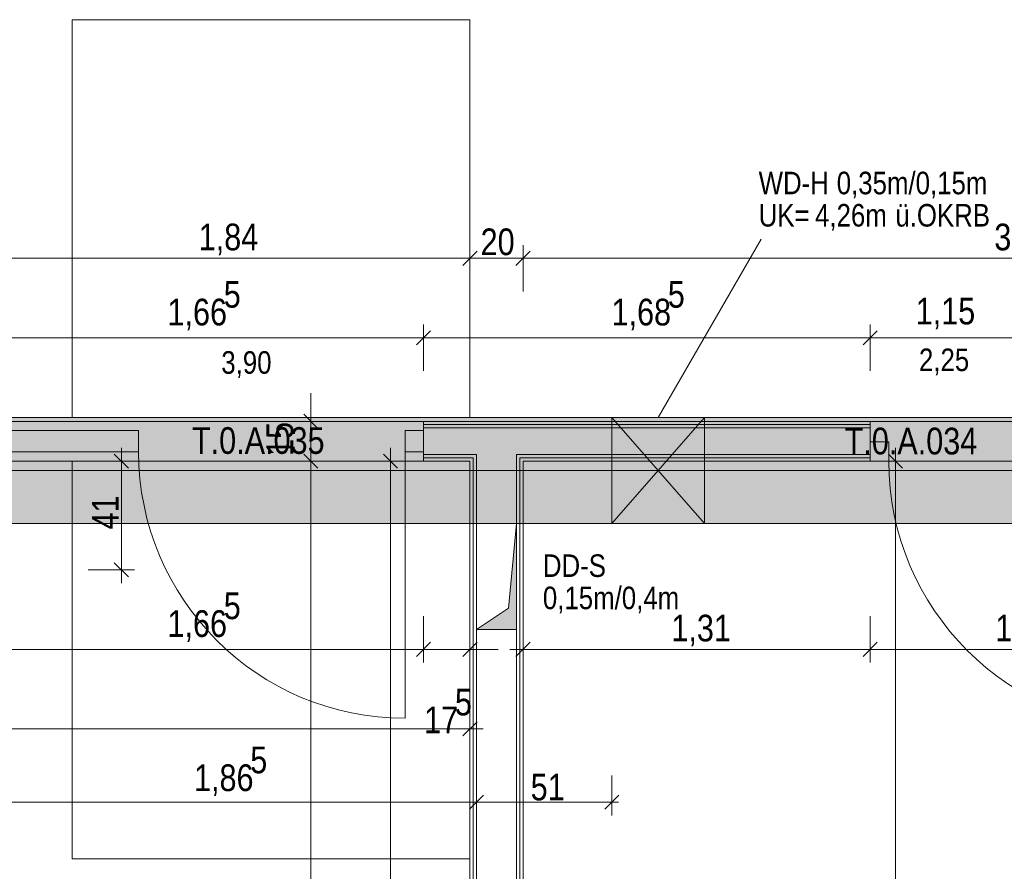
# Model space of a CAD drawing. Extents: x -620 to 300, y 62 to 1162.
# Tile 23 of 93: x -284 to -210, y 354 to 419. Entities that reach past the tile are written whole.
import ezdxf
from ezdxf.lldxf.tags import DXFTag

# ---------------------------------------------------------------- set-up
doc = ezdxf.new("R2010")
doc.units = 0
doc.layers.get('0').update_dxf_attribs({"lineweight": 13})
for name, color, linetype, lineweight, true_color in [('--Bem innen', 9, 'Continuous', 13, 0x808080), ('00 -Bauelemente -Dämmung innen', 7, 'Continuous', 9, 0xff7fe6), ('00 -Bauelemente -Gipskarton', 7, 'Continuous', 9, 0xff7fe6), ('30 -34 Innenwände- 11 Durchbruch', 4, 'Continuous', 9, 0x00ffff), ('30 -34 Innenwände- 2 nichttragend', 7, 'Continuous', 18, 0xff7fe6), ('30 -34 Innenwände- 4 Türen_Fenster', 7, 'Continuous', 15, 0x9955ff), ('30 -35 Decken- 1 Konstruktion-Träger- Stahlbeton', 7, 'Continuous', 13, 0x33aa00), ('30 -35 Decken- 11 Durchbruch', 5, 'Continuous', 15, 0x0000ff), ('70 -72 Beschriftung- 8 barrierefrei', 7, 'fein_strichliert-A06G94JU8I', 9, 0x888888), ('70 -76 Bemaßung- 2 Allgemein', 9, 'Continuous', 5, 0x808080), ('iwb_Schraffur_Unterzug', 7, 'Continuous', 5, 0xffffcc)]:
    doc.layers.add(name, color=color, linetype=linetype, lineweight=lineweight, true_color=true_color)
doc.layers.add('70 -71 Achsen- 1 Gebäudeachsen', color=7, linetype='STRICHPUNKT2-A06G94JT8I', lineweight=18)
doc.layers.add('Keine', color=7, linetype='Continuous', lineweight=9)
doc.styles.get("Standard").update_dxf_attribs({"font": 'ARIALN.TTF'})
tags = doc.linetypes.add('fein_strichliert-A06G94JU8I', pattern=[4, 1, -2, 1]).pattern_tags.tags
tags[8:9] = [DXFTag(74, 4), DXFTag(75, 0), DXFTag(340, '0'), DXFTag(46, 0.0), DXFTag(50, 0.0), DXFTag(44, 0.0), DXFTag(45, 0.0)]
tags[6:7] = [DXFTag(74, 4), DXFTag(75, 0), DXFTag(340, '0'), DXFTag(46, 0.0), DXFTag(50, 0.0), DXFTag(44, 0.0), DXFTag(45, 0.0)]
tags[4:5] = [DXFTag(74, 4), DXFTag(75, 0), DXFTag(340, '0'), DXFTag(46, 0.0), DXFTag(50, 0.0), DXFTag(44, 0.0), DXFTag(45, 0.0)]
tags = doc.linetypes.add('STRICHPUNKT2-A06G94JT8I', pattern=[12.7, 6.35, -3.175, 0, -3.175]).pattern_tags.tags
tags[10:11] = [DXFTag(74, 4), DXFTag(75, 0), DXFTag(340, '0'), DXFTag(46, 0.0), DXFTag(50, 0.0), DXFTag(44, 0.0), DXFTag(45, 0.0)]
tags[8:9] = [DXFTag(74, 4), DXFTag(75, 0), DXFTag(340, '0'), DXFTag(46, 0.0), DXFTag(50, 0.0), DXFTag(44, 0.0), DXFTag(45, 0.0)]
tags[6:7] = [DXFTag(74, 4), DXFTag(75, 0), DXFTag(340, '0'), DXFTag(46, 0.0), DXFTag(50, 0.0), DXFTag(44, 0.0), DXFTag(45, 0.0)]
tags[4:5] = [DXFTag(74, 4), DXFTag(75, 0), DXFTag(340, '0'), DXFTag(46, 0.0), DXFTag(50, 0.0), DXFTag(44, 0.0), DXFTag(45, 0.0)]

# ---------------------------------------------------------------- blocks, each defined once
blk = doc.blocks.new('Referenz-A06G94JV8I')
at = {"layer": '00 -Bauelemente -Dämmung innen', "color": 0, "linetype": 'Continuous', "lineweight": -2, "ltscale": 0.13}
for p, q in [((-220.177, 387.814), (-253.877, 387.814)), ((-249.877, 385.814), (-253.877, 385.814)), ((-249.877, 265.814), (-249.877, 385.814)), ((-220.177, 385.814), (-246.877, 385.814)), ((-246.877, 268.814), (-246.877, 385.814))]:
    blk.add_line(p, q, dxfattribs=at)
at = {"layer": '00 -Bauelemente -Gipskarton', "color": 0, "linetype": 'Continuous', "lineweight": -2, "ltscale": 0.13}
for p, q in [((-220.177, 388.314), (-253.877, 388.314)), ((-220.177, 388.064), (-253.877, 388.064)), ((-220.177, 387.814), (-253.877, 387.814)), ((-249.877, 385.814), (-253.877, 385.814)), ((-250.127, 385.564), (-253.877, 385.564)), ((-250.127, 265.564), (-250.127, 385.564)), ((-249.877, 265.814), (-249.877, 385.814)), ((-220.177, 385.814), (-246.877, 385.814)), ((-246.877, 268.814), (-246.877, 385.814)), ((-220.177, 385.564), (-246.627, 385.564)), ((-246.627, 269.064), (-246.627, 385.564)), ((-250.377, 385.314), (-253.877, 385.314)), ((-250.377, 265.314), (-250.377, 385.314)), ((-220.177, 385.314), (-246.377, 385.314)), ((-246.377, 269.314), (-246.377, 385.314))]:
    blk.add_line(p, q, dxfattribs=at)
at = {"layer": '30 -34 Innenwände- 11 Durchbruch', "color": 0, "linetype": 'Continuous', "lineweight": -2, "ltscale": 0.13}
for p, q in [((-236.177, 388.616), (-228.41, 402.068)), ((-239.677, 388.616), (-232.677, 388.616)), ((-232.677, 388.616), (-239.677, 380.616)), ((-232.677, 380.616), (-239.677, 388.616)), ((-239.677, 380.616), (-239.677, 388.616)), ((-239.677, 388.616), (-232.677, 380.616)), ((-232.677, 388.616), (-239.677, 380.616)), ((-232.677, 380.616), (-232.677, 388.616)), ((-239.677, 380.616), (-232.677, 380.616))]:
    blk.add_line(p, q, dxfattribs=at)
at = {"layer": '30 -34 Innenwände- 11 Durchbruch', "color": 0, "lineweight": -2}
for points in [[(-239.677, 380.616), (-239.677, 388.616), (-236.177, 384.616)], [(-232.677, 380.616), (-236.177, 384.616), (-232.677, 388.616)]]:
    blk.add_solid(points, dxfattribs=at)
at = {"layer": '30 -34 Innenwände- 2 nichttragend', "color": 0, "linetype": 'Continuous', "lineweight": -2, "ltscale": 0.13}
for p, q in [((-220.177, 388.314), (-253.877, 388.314)), ((-253.877, 388.314), (-253.877, 385.564)), ((-253.877, 388.314), (-253.877, 388.064)), ((-253.877, 388.064), (-253.877, 387.814)), ((-253.877, 387.814), (-253.877, 385.814)), ((-220.177, 388.314), (-220.177, 385.564)), ((-220.177, 388.314), (-220.177, 388.064)), ((-220.177, 388.064), (-220.177, 387.814)), ((-220.177, 387.814), (-220.177, 385.814)), ((-253.877, 385.814), (-253.877, 385.564)), ((-253.877, 385.564), (-253.877, 385.314)), ((-253.877, 385.564), (-253.877, 385.314)), ((-220.177, 385.814), (-220.177, 385.564)), ((-220.177, 385.564), (-220.177, 385.314)), ((-220.177, 385.564), (-220.177, 385.314)), ((-250.377, 385.314), (-253.877, 385.314)), ((-250.377, 265.314), (-250.377, 385.314)), ((-246.377, 269.314), (-246.377, 385.314)), ((-220.177, 385.314), (-246.377, 385.314))]:
    blk.add_line(p, q, dxfattribs=at)
at = {"layer": '30 -34 Innenwände- 4 Türen_Fenster', "color": 0, "linetype": 'fein_strichliert-A06G94JU8I', "lineweight": -2, "ltscale": 0.13}
for p, q in [((-253.877, 388.314), (-287.177, 388.314)), ((-197.177, 388.314), (-220.177, 388.314)), ((-255.277, 386.014), (-255.277, 365.914)), ((-253.877, 385.314), (-287.177, 385.314)), ((-197.177, 385.314), (-220.177, 385.314))]:
    blk.add_line(p, q, dxfattribs=at)
at = {"layer": '30 -34 Innenwände- 4 Türen_Fenster', "color": 0, "linetype": 'Continuous', "lineweight": -2, "ltscale": 0.13}
for p, q in [((-287.177, 387.614), (-275.377, 387.614)), ((-275.377, 387.614), (-275.377, 386.014)), ((-255.277, 386.014), (-255.277, 387.614)), ((-255.277, 387.614), (-253.877, 387.614)), ((-253.877, 387.614), (-253.877, 386.014)), ((-220.177, 385.314), (-220.177, 386.774)), ((-220.177, 386.774), (-218.777, 386.774)), ((-218.777, 386.774), (-218.777, 385.314)), ((-275.377, 386.014), (-287.177, 386.014)), ((-253.877, 386.014), (-255.277, 386.014)), ((-218.777, 385.314), (-220.177, 385.314))]:
    blk.add_line(p, q, dxfattribs=at)
at = {"layer": '30 -34 Innenwände- 4 Türen_Fenster', "color": 0, "linetype": 'fein_strichliert-A06G94JU8I', "lineweight": -2, "ltscale": 0.13}
for centre, major_axis in [((-255.277, 386.014), (-20.1, 0)), ((-198.577, 385.314), (-20.2, 0))]:
    blk.add_ellipse(centre, major_axis=major_axis, ratio=1, start_param=0, end_param=1.570796, dxfattribs=at)
at = {"layer": '30 -35 Decken- 1 Konstruktion-Träger- Stahlbeton', "color": 0, "linetype": 'fein_strichliert-A06G94JU8I', "lineweight": -2, "ltscale": 0.13}
for p, q in [((-452.177, 388.614), (34.823, 388.614)), ((-452.177, 380.614), (34.823, 380.614))]:
    blk.add_line(p, q, dxfattribs=at)
at = {"layer": '30 -35 Decken- 11 Durchbruch', "color": 0, "linetype": 'Continuous', "lineweight": -2, "ltscale": 0.13}
for p, q in [((-249.877, 372.614), (-249.877, 380.614)), ((-249.877, 380.614), (-246.877, 380.614)), ((-246.877, 380.614), (-247.477, 374.214)), ((-246.877, 372.614), (-246.877, 380.614)), ((-247.477, 374.214), (-249.877, 372.614)), ((-249.877, 372.614), (-246.877, 372.614))]:
    blk.add_line(p, q, dxfattribs=at)
at = {"layer": '30 -35 Decken- 11 Durchbruch', "color": 0, "lineweight": -2}
for points in [[(-246.877, 372.614), (-247.477, 374.214), (-246.877, 380.614)], [(-247.477, 372.614), (-249.877, 372.614), (-247.477, 374.214)], [(-247.477, 372.614), (-247.477, 374.214), (-246.877, 372.614)]]:
    blk.add_solid(points, dxfattribs=at)
at = {"layer": '70 -71 Achsen- 1 Gebäudeachsen', "color": 0, "linetype": 'STRICHPUNKT2-A06G94JT8I', "lineweight": -2, "ltscale": 0.13}
blk.add_line((-539.606, 384.614), (75.163, 384.614), dxfattribs=at)
at = {"layer": '70 -72 Beschriftung- 8 barrierefrei', "color": 0, "linetype": 'fein_strichliert-A06G94JU8I', "lineweight": -2, "ltscale": 0.13}
for p, q in [((-280.377, 388.614), (-280.377, 418.614)), ((-280.377, 418.614), (-250.377, 418.614)), ((-250.377, 418.614), (-250.377, 388.614)), ((-250.377, 388.614), (-280.377, 388.614)), ((-280.377, 355.314), (-280.377, 385.314)), ((-280.377, 385.314), (-250.377, 385.314)), ((-250.377, 385.314), (-250.377, 355.314)), ((-250.377, 355.314), (-280.377, 355.314))]:
    blk.add_line(p, q, dxfattribs=at)
at = {"layer": '70 -76 Bemaßung- 2 Allgemein', "color": 0, "linetype": 'Continuous', "lineweight": -2, "ltscale": 0.13}
for p, q in [((-249.847, 401.144), (-250.908, 400.083)), ((-250.908, 400.083), (-249.847, 401.144)), ((-250.377, 398.114), (-250.377, 401.614)), ((-250.377, 398.114), (-250.377, 401.614)), ((-246.908, 400.083), (-245.847, 401.144)), ((-245.847, 401.144), (-246.908, 400.083)), ((-246.377, 398.114), (-246.377, 401.614)), ((-246.377, 398.114), (-246.377, 401.614)), ((-251.438, 400.614), (-286.117, 400.614)), ((-249.377, 400.614), (-251.438, 400.614)), ((-251.377, 400.614), (-249.317, 400.614)), ((-247.438, 400.614), (-249.317, 400.614)), ((-245.377, 400.614), (-247.438, 400.614)), ((-247.377, 400.614), (-245.317, 400.614)), ((-172.038, 400.614), (-245.317, 400.614)), ((-253.877, 392.114), (-253.877, 395.614)), ((-253.877, 392.114), (-253.877, 395.614)), ((-220.177, 392.114), (-220.177, 395.614)), ((-220.177, 392.114), (-220.177, 395.614)), ((-254.938, 394.614), (-286.117, 394.614)), ((-252.877, 394.614), (-254.938, 394.614)), ((-254.877, 394.614), (-252.817, 394.614)), ((-253.347, 395.144), (-254.408, 394.083)), ((-254.408, 394.083), (-253.347, 395.144)), ((-221.238, 394.614), (-252.817, 394.614)), ((-219.177, 394.614), (-221.238, 394.614)), ((-221.177, 394.614), (-219.117, 394.614)), ((-220.708, 394.083), (-219.647, 395.144)), ((-219.647, 395.144), (-220.708, 394.083)), ((-198.238, 394.614), (-219.117, 394.614)), ((-262.377, 389.374), (-262.377, 390.434)), ((-262.377, 387.314), (-262.377, 389.374)), ((-261.847, 387.783), (-262.908, 388.844)), ((-259.877, 388.314), (-263.377, 388.314)), ((-262.377, 385.314), (-262.377, 388.314)), ((-276.677, 386.314), (-276.677, 384.253)), ((-262.377, 386.314), (-262.377, 384.253)), ((-262.377, 386.314), (-262.377, 384.253)), ((-256.377, 386.314), (-256.377, 384.253)), ((-218.277, 386.314), (-218.277, 384.253)), ((-277.208, 385.844), (-276.147, 384.783)), ((-262.908, 385.844), (-261.847, 384.783)), ((-262.908, 385.844), (-261.847, 384.783)), ((-256.908, 385.844), (-255.847, 384.783)), ((-218.808, 385.844), (-217.747, 384.783)), ((-279.177, 385.314), (-275.677, 385.314)), ((-259.877, 385.314), (-263.377, 385.314)), ((-259.877, 385.314), (-263.377, 385.314)), ((-253.877, 385.314), (-257.377, 385.314)), ((-220.777, 385.314), (-217.277, 385.314)), ((-276.677, 384.253), (-276.677, 378.174)), ((-262.377, 270.374), (-262.377, 384.253)), ((-262.377, 384.253), (-262.377, 383.193)), ((-256.377, 266.374), (-256.377, 384.253)), ((-218.277, 270.374), (-218.277, 384.253)), ((-276.677, 376.114), (-276.677, 378.174)), ((-276.147, 376.583), (-277.208, 377.644)), ((-279.177, 377.114), (-275.677, 377.114)), ((-253.877, 373.614), (-253.877, 370.114)), ((-253.877, 373.614), (-253.877, 370.114)), ((-250.377, 373.614), (-250.377, 370.114)), ((-246.377, 373.614), (-246.377, 370.114)), ((-220.177, 373.614), (-220.177, 370.114)), ((-220.177, 373.614), (-220.177, 370.114)), ((-253.347, 371.644), (-254.408, 370.583)), ((-253.347, 371.644), (-254.408, 370.583)), ((-250.908, 370.583), (-249.847, 371.644)), ((-246.908, 370.583), (-245.847, 371.644)), ((-219.647, 371.644), (-220.708, 370.583)), ((-220.708, 370.583), (-219.647, 371.644)), ((-254.938, 371.114), (-286.117, 371.114)), ((-254.938, 371.114), (-255.998, 371.114)), ((-252.877, 371.114), (-254.938, 371.114)), ((-252.877, 371.114), (-254.938, 371.114)), ((-250.377, 371.114), (-253.877, 371.114)), ((-251.377, 371.114), (-249.317, 371.114)), ((-249.317, 371.114), (-248.257, 371.114)), ((-247.377, 371.114), (-245.317, 371.114)), ((-221.238, 371.114), (-245.317, 371.114)), ((-219.177, 371.114), (-221.238, 371.114)), ((-221.177, 371.114), (-219.117, 371.114)), ((-198.238, 371.114), (-219.117, 371.114)), ((-250.377, 367.614), (-250.377, 364.114)), ((-249.847, 365.644), (-250.908, 364.583)), ((-251.438, 365.114), (-452.617, 365.114)), ((-249.377, 365.114), (-251.438, 365.114)), ((-249.877, 361.587), (-249.877, 358.587)), ((-249.877, 361.587), (-249.877, 358.587)), ((-239.677, 361.587), (-239.677, 358.587)), ((-250.938, 359.587), (-286.117, 359.587)), ((-249.377, 359.587), (-250.938, 359.587)), ((-250.408, 359.056), (-249.347, 360.117)), ((-249.347, 360.117), (-250.408, 359.056)), ((-250.377, 359.587), (-248.817, 359.587)), ((-240.738, 359.587), (-248.817, 359.587)), ((-239.177, 359.587), (-240.738, 359.587)), ((-239.147, 360.117), (-240.208, 359.056))]:
    blk.add_line(p, q, dxfattribs=at)
at = {"layer": '--Bem innen', "color": 0, "linetype": 'Continuous', "lineweight": -2, "ltscale": 0.13, "char_height": 1.7, "attachment_point": 1}
for s, insert in [('{\\fArial Narrow;2,25}', (-216.505, 393.807)), ('{\\fArial Narrow;3,90}', (-269.138, 393.607))]:
    blk.add_mtext(s, dxfattribs=dict(at, insert=insert))
at = {"layer": '30 -34 Innenwände- 11 Durchbruch', "color": 0, "linetype": 'Continuous', "lineweight": -2, "ltscale": 0.13, "char_height": 1.7, "attachment_point": 1}
for s, insert in [('{\\fArial Narrow;WD-H}', (-228.598, 407.144)), ('{\\fArial Narrow;0,35m/0,15m}', (-222.71, 407.144)), ('{\\fArial Narrow;UK=}', (-228.598, 404.709)), ('{\\fArial Narrow;4,26m}', (-224.345, 404.709)), ('{\\fArial Narrow;ü.OKRB}', (-218.288, 404.709))]:
    blk.add_mtext(s, dxfattribs=dict(at, insert=insert))
at = {"layer": '30 -35 Decken- 11 Durchbruch', "color": 0, "linetype": 'Continuous', "lineweight": -2, "ltscale": 0.13, "char_height": 1.7, "attachment_point": 1}
for s, insert in [('{\\fArial Narrow;DD-S}', (-244.877, 378.278)), ('{\\fArial Narrow;0,15m/0,4m}', (-244.877, 375.843))]:
    blk.add_mtext(s, dxfattribs=dict(at, insert=insert))
at = {"layer": '30 -35 Decken- 11 Durchbruch', "color": 0, "linetype": 'ByBlock', "lineweight": -2, "ltscale": 0.13, "insert": (-249.877, 372.617), "char_height": 0.0036, "attachment_point": 1}
for s in ['{\\fArial Narrow;prm1_value}', '{\\fArial Narrow;prm7_value}', '{\\fArial Narrow;prm5_value}', '{\\fArial Narrow;prm3_value}', '{\\fArial Narrow;prm0_value}', '{\\fArial Narrow;prm4_value}', '{\\fArial Narrow;prm6_value}', '{\\fArial Narrow;prm2_value}', '{\\fArial Narrow;prm6_name}', '{\\fArial Narrow;prm7_type}', '{\\fArial Narrow;prm2_type}', '{\\fArial Narrow;prm4_type}', '{\\fArial Narrow;prm7_name}', '{\\fArial Narrow;prm1_type}', '{\\fArial Narrow;prm3_type}', '{\\fArial Narrow;instanceID}', '{\\fArial Narrow;prm0_type}', '{\\fArial Narrow;prm2_name}', '{\\fArial Narrow;prm4_name}', '{\\fArial Narrow;IFC_UUID}', '{\\fArial Narrow;prm5_name}', '{\\fArial Narrow;prm5_type}', '{\\fArial Narrow;prm0_name}', '{\\fArial Narrow;prm3_name}', '{\\fArial Narrow;prm6_type}', '{\\fArial Narrow;prm1_name}']:
    blk.add_mtext(s, dxfattribs=at)
at = {"layer": '70 -76 Bemaßung- 2 Allgemein', "color": 0, "linetype": 'Continuous', "lineweight": -2, "ltscale": 0.13, "char_height": 2.01377, "attachment_point": 1}
for s, insert in [('{\\fArial Narrow;1,84}', (-270.841, 403.229)), ('{\\fArial Narrow;20}', (-249.574, 402.865)), ('{\\fArial Narrow;3,77}', (-210.822, 403.229)), ('{\\fArial Narrow;5}', (-268.952, 398.906)), ('{\\fArial Narrow;5}', (-235.452, 398.906)), ('{\\fArial Narrow;1,66}', (-273.197, 397.564)), ('{\\fArial Narrow;1,68}', (-239.697, 397.564)), ('{\\fArial Narrow;1,15}', (-216.751, 397.639)), ('{\\fArial Narrow;5}', (-268.952, 375.406)), ('{\\fArial Narrow;1,66}', (-273.197, 374.064)), ('{\\fArial Narrow;1,31}', (-235.184, 373.729)), ('{\\fArial Narrow;1,15}', (-210.751, 373.729)), ('{\\fArial Narrow;5}', (-251.514, 368.143)), ('{\\fArial Narrow;17}', (-253.834, 366.8)), ('{\\fArial Narrow;5}', (-266.952, 363.779)), ('{\\fArial Narrow;1,86}', (-271.197, 362.437)), ('{\\fArial Narrow;51}', (-245.799, 361.738))]:
    blk.add_mtext(s, dxfattribs=dict(at, insert=insert))
at = {"layer": '70 -76 Bemaßung- 2 Allgemein', "color": 0, "linetype": 'Continuous', "lineweight": -2, "ltscale": 0.13, "char_height": 2.01377, "attachment_point": 1, "rotation": 90}
for s, insert in [('{\\fArial Narrow;15}', (-265.728, 385.702)), ('{\\fArial Narrow;41}', (-278.895, 380.158))]:
    blk.add_mtext(s, dxfattribs=dict(at, insert=insert))
at = {"layer": 'Keine', "color": 0, "linetype": 'Continuous', "lineweight": -2, "ltscale": 0.13, "char_height": 2.01377, "attachment_point": 1}
for s, insert in [('{\\fArial Narrow;T.0.A.035}', (-271.35, 387.874)), ('{\\fArial Narrow;T.0.A.034}', (-222.112, 387.835))]:
    blk.add_mtext(s, dxfattribs=dict(at, insert=insert))
blk = doc.blocks.new('Referenz-A06G94JX8I')
at = {"layer": 'iwb_Schraffur_Unterzug', "linetype": 'Continuous', "ltscale": 0.13}
for points in [[(-449.076, 388.614), (-539.606, 388.614), (75.163, 388.614)], [(-452.176, 388.614), (75.163, 388.614), (75.163, 384.318)], [(-452.176, 388.614), (75.163, 384.318), (75.163, 380.614)], [(-452.176, 388.614), (75.163, 380.614), (-452.176, 380.614)], [(-449.076, 388.614), (75.163, 388.614), (42.824, 388.614)]]:
    blk.add_solid(points, dxfattribs=at)

msp = doc.modelspace()

# ---------------------------------------------------------------- block references
at = {"color": 8, "lineweight": 13, "ltscale": 0.13, "true_color": 0x808080}
msp.add_blockref('Referenz-A06G94JV8I', (0, 0), dxfattribs=at)
at = {"color": 8, "lineweight": 25, "ltscale": 0.25, "true_color": 0x808080}
msp.add_blockref('Referenz-A06G94JX8I', (0, 0), dxfattribs=at)

doc.saveas('drawing.dxf')
